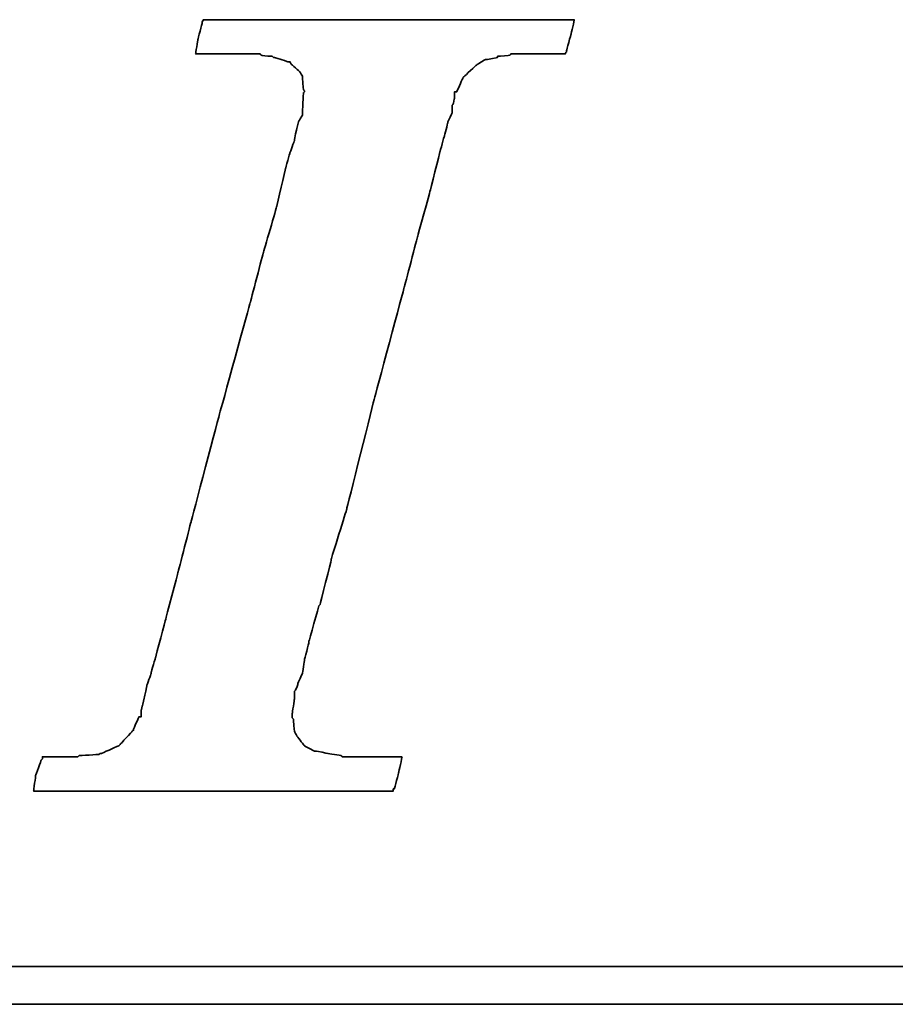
# Model space of a CAD drawing. Header units: inches. Extents: x 30 to 881, y 41 to 673.
# Tile 39 of 55: x 212 to 214.69, y 111.99 to 115.01. Entities that reach past the tile are written whole.
import ezdxf

# ---------------------------------------------------------------- set-up
doc = ezdxf.new("R2010")
doc.units = ezdxf.units.IN
doc.header["$LTSCALE"] = 0.1
doc.layers.add('DIM', color=4, linetype='Continuous')
doc.layers.add('layer 1', color=7, linetype='Continuous')

# ---------------------------------------------------------------- blocks, each defined once
blk = doc.blocks.new('TBI MOTION logo(完整正式版)')
at = {"layer": 'layer 1', "color": 22, "lineweight": 35}
for points, knots in [([(-40.59125, -7.94375), (-40.59125, -7.94375), (-40.97375, -7.94375), (-40.97375, -7.94375), (-40.97375, -7.94375), (-40.97375, -7.94375), (-41.38125, -7.94375), (-41.38125, -7.94375), (-41.38125, -7.94375), (-41.38125, -7.94375), (-41.54875, -7.94375), (-41.54875, -7.94375), (-41.54875, -7.94375), (-41.54875, -7.94375), (-41.59875, -7.94375), (-41.59875, -7.94375), (-41.59875, -7.94375), (-41.59875, -7.94375), (-41.88375, -7.94375), (-41.88375, -7.94375), (-41.88375, -7.94375), (-41.88375, -7.94375), (-41.90875, -7.91875), (-41.90875, -7.91875), (-41.90875, -7.91875), (-41.90875, -7.91875), (-42.19875, -7.87125), (-42.19875, -7.87125), (-42.19875, -7.87125), (-42.19875, -7.87125), (-42.43875, -7.82375), (-42.43875, -7.82375), (-42.43875, -7.82375), (-42.43875, -7.82375), (-42.45875, -7.82375), (-42.45875, -7.82375), (-42.45875, -7.82375), (-42.45875, -7.82375), (-42.48625, -7.82375), (-42.48625, -7.82375), (-42.48625, -7.82375), (-42.48625, -7.82375), (-42.67625, -7.72375), (-42.67625, -7.72375), (-42.67625, -7.72375), (-42.67625, -7.72375), (-42.70125, -7.70375), (-42.70125, -7.70375), (-42.70125, -7.70375), (-42.70125, -7.70375), (-42.72375, -7.67875), (-42.72375, -7.67875), (-42.72375, -7.67875), (-42.72375, -7.67875), (-42.86875, -7.48875), (-42.86875, -7.48875), (-42.86875, -7.48875), (-42.86875, -7.48875), (-42.89375, -7.43875), (-42.89375, -7.43875), (-42.89375, -7.43875), (-42.89375, -7.43875), (-42.91875, -7.38875), (-42.91875, -7.38875), (-42.91875, -7.38875), (-42.91875, -7.38875), (-42.93875, -7.12875), (-42.93875, -7.12875), (-42.93875, -7.12875), (-42.93875, -7.12875), (-42.96375, -7.10375), (-42.96375, -7.10375), (-42.96375, -7.10375), (-42.96375, -7.10375), (-42.96375, -7.05375), (-42.96375, -7.05375), (-42.96375, -7.05375), (-42.96375, -7.05375), (-42.96375, -7.00875), (-42.96375, -7.00875), (-42.96375, -7.00875), (-42.96375, -7.00875), (-42.91875, -6.69625), (-42.91875, -6.69625), (-42.91875, -6.69625), (-42.91875, -6.69625), (-42.91875, -6.62375), (-42.91875, -6.62375), (-42.91875, -6.62375), (-42.91875, -6.62375), (-42.91875, -6.59625), (-42.91875, -6.59625), (-42.91875, -6.59625), (-42.91875, -6.59625), (-42.91875, -6.57375), (-42.91875, -6.57375), (-42.91875, -6.57375), (-42.91875, -6.57375), (-42.91875, -6.52875), (-42.91875, -6.52875), (-42.91875, -6.52875), (-42.91875, -6.52875), (-42.89375, -6.50375), (-42.89375, -6.50375), (-42.89375, -6.50375), (-42.89375, -6.50375), (-42.84375, -6.38375), (-42.84375, -6.38375), (-42.84375, -6.38375), (-42.84375, -6.38375), (-42.84375, -6.35875), (-42.84375, -6.35875), (-42.84375, -6.35875), (-42.84375, -6.35875), (-42.74625, -6.14375), (-42.74625, -6.14375), (-42.74625, -6.14375), (-42.74625, -6.14375), (-42.70125, -5.85375), (-42.70125, -5.85375), (-42.70125, -5.85375), (-42.70125, -5.85375), (-42.60375, -5.47125), (-42.60375, -5.47125), (-42.60375, -5.47125), (-42.60375, -5.47125), (-42.60375, -5.44875), (-42.60375, -5.44875), (-42.60375, -5.44875), (-42.60375, -5.44875), (-42.38875, -4.67875), (-42.38875, -4.67875), (-42.38875, -4.67875), (-42.38875, -4.67875), (-42.36375, -4.65375), (-42.36375, -4.65375), (-42.36375, -4.65375), (-42.36375, -4.65375), (-42.12375, -3.69625), (-42.12375, -3.69625), (-42.12375, -3.69625), (-42.12375, -3.69625), (-42.12375, -3.67374), (-42.12375, -3.67374), (-42.12375, -3.67374), (-42.12375, -3.67374), (-41.78875, -2.59374), (-41.78875, -2.59374), (-41.78875, -2.59374), (-41.78875, -2.59374), (-41.18875, -0.19375), (-41.18875, -0.19375), (-41.18875, -0.19375), (-41.18875, -0.19375), (-40.54375, 2.20624), (-40.54375, 2.20624), (-40.54375, 2.20624), (-40.54375, 2.20624), (-40.25375, 3.30875), (-40.25375, 3.30875), (-40.25375, 3.30875), (-40.25375, 3.30875), (-39.98875, 4.27125), (-39.98875, 4.27125), (-39.98875, 4.27125), (-39.98875, 4.27125), (-39.77375, 5.13125), (-39.77375, 5.13125), (-39.77375, 5.13125), (-39.77375, 5.13125), (-39.67875, 5.47125), (-39.67875, 5.47125), (-39.67875, 5.47125), (-39.67875, 5.47125), (-39.60375, 5.75625), (-39.60375, 5.75625), (-39.60375, 5.75625), (-39.60375, 5.75625), (-39.60375, 5.78125), (-39.60375, 5.78125), (-39.60375, 5.78125), (-39.60375, 5.78125), (-39.50875, 5.97125), (-39.50875, 5.97125), (-39.50875, 5.97125), (-39.50875, 5.97125), (-39.50875, 6.13875), (-39.50875, 6.13875), (-39.50875, 6.13875), (-39.50875, 6.13875), (-39.48625, 6.16625), (-39.48625, 6.16625), (-39.48625, 6.16625), (-39.48625, 6.16625), (-39.46125, 6.28625), (-39.46125, 6.28625), (-39.46125, 6.28625), (-39.46125, 6.28625), (-39.46125, 6.42625), (-39.46125, 6.42625), (-39.46125, 6.42625), (-39.46125, 6.42625), (-39.41375, 6.42625), (-39.41375, 6.42625), (-39.41375, 6.42625), (-39.41375, 6.42625), (-39.29375, 6.69125), (-39.29375, 6.69125), (-39.29375, 6.69125), (-39.29375, 6.69125), (-39.26875, 6.74125), (-39.26875, 6.74125), (-39.26875, 6.74125), (-39.26875, 6.74125), (-39.24375, 6.76625), (-39.24375, 6.76625), (-39.24375, 6.76625), (-39.24375, 6.76625), (-38.98375, 7.00624), (-38.98375, 7.00624), (-38.98375, 7.00624), (-38.98375, 7.00624), (-38.95625, 7.02624), (-38.95625, 7.02624), (-38.95625, 7.02624), (-38.95625, 7.02624), (-38.78875, 7.12624), (-38.78875, 7.12624), (-38.78875, 7.12624), (-38.78875, 7.12624), (-38.76375, 7.12624), (-38.76375, 7.12624), (-38.76375, 7.12624), (-38.76375, 7.12624), (-38.74375, 7.12624), (-38.74375, 7.12624), (-38.74375, 7.12624), (-38.74375, 7.12624), (-38.52875, 7.17125), (-38.52875, 7.17125), (-38.52875, 7.17125), (-38.52875, 7.17125), (-38.52875, 7.19624), (-38.52875, 7.19624), (-38.52875, 7.19624), (-38.52875, 7.19624), (-38.50375, 7.19624), (-38.50375, 7.19624), (-38.50375, 7.19624), (-38.50375, 7.19624), (-38.26125, 7.21875), (-38.26125, 7.21875), (-38.26125, 7.21875), (-38.26125, 7.21875), (-38.23875, 7.24624), (-38.23875, 7.24624), (-38.23875, 7.24624), (-38.23875, 7.24624), (-38.21625, 7.24624), (-38.21625, 7.24624), (-38.21625, 7.24624), (-38.21625, 7.24624), (-38.18875, 7.24624), (-38.18875, 7.24624), (-38.18875, 7.24624), (-38.18875, 7.24624), (-37.90375, 7.24624), (-37.90375, 7.24624), (-37.90375, 7.24624), (-37.90375, 7.24624), (-37.85375, 7.24624), (-37.85375, 7.24624), (-37.85375, 7.24624), (-37.85375, 7.24624), (-37.75875, 7.24624), (-37.75875, 7.24624), (-37.75875, 7.24624), (-37.75875, 7.24624), (-37.42375, 7.24624), (-37.42375, 7.24624), (-37.42375, 7.24624), (-37.42375, 7.24624), (-37.08875, 7.24624), (-37.08875, 7.24624), (-37.08875, 7.24624), (-37.08875, 7.24624), (-37.06375, 7.24624), (-37.06375, 7.24624), (-37.06375, 7.24624), (-37.06375, 7.24624), (-37.06375, 7.26624), (-37.06375, 7.26624), (-37.06375, 7.26624), (-37.06375, 7.26624), (-37.03875, 7.29125), (-37.03875, 7.29125), (-37.03875, 7.29125), (-37.03875, 7.29125), (-37.03875, 7.31625), (-37.03875, 7.31625), (-37.03875, 7.31625), (-37.03875, 7.31625), (-36.94125, 7.67625), (-36.94125, 7.67625), (-36.94125, 7.67625), (-36.94125, 7.67625), (-36.86875, 7.98625), (-36.86875, 7.98625), (-36.86875, 7.98625), (-36.86875, 7.98625), (-36.98875, 7.98625), (-36.98875, 7.98625), (-36.98875, 7.98625), (-36.98875, 7.98625), (-37.42375, 7.98625), (-37.42375, 7.98625), (-37.42375, 7.98625), (-37.42375, 7.98625), (-37.94875, 7.98625), (-37.94875, 7.98625), (-37.94875, 7.98625), (-37.94875, 7.98625), (-38.57375, 7.98625), (-38.57375, 7.98625), (-38.57375, 7.98625), (-38.57375, 7.98625), (-39.29375, 7.98625), (-39.29375, 7.98625), (-39.29375, 7.98625), (-39.29375, 7.98625), (-40.82875, 7.98625), (-40.82875, 7.98625), (-40.82875, 7.98625), (-40.82875, 7.98625), (-42.36375, 7.98625), (-42.36375, 7.98625), (-42.36375, 7.98625), (-42.36375, 7.98625), (-43.08375, 7.98625), (-43.08375, 7.98625), (-43.08375, 7.98625), (-43.08375, 7.98625), (-43.70875, 7.98625), (-43.70875, 7.98625), (-43.70875, 7.98625), (-43.70875, 7.98625), (-44.23375, 7.98625), (-44.23375, 7.98625), (-44.23375, 7.98625), (-44.23375, 7.98625), (-44.66875, 7.98625), (-44.66875, 7.98625), (-44.66875, 7.98625), (-44.66875, 7.98625), (-44.88375, 7.98625), (-44.88375, 7.98625), (-44.88375, 7.98625), (-44.88375, 7.98625), (-44.90875, 7.94125), (-44.90875, 7.94125), (-44.90875, 7.94125), (-44.90875, 7.94125), (-44.90875, 7.91625), (-44.90875, 7.91625), (-44.90875, 7.91625), (-44.90875, 7.91625), (-45.00375, 7.55625), (-45.00375, 7.55625), (-45.00375, 7.55625), (-45.00375, 7.55625), (-45.05375, 7.24624), (-45.05375, 7.24624), (-45.05375, 7.24624), (-45.05375, 7.24624), (-44.61875, 7.24624), (-44.61875, 7.24624), (-44.61875, 7.24624), (-44.61875, 7.24624), (-44.11375, 7.24624), (-44.11375, 7.24624), (-44.11375, 7.24624), (-44.11375, 7.24624), (-43.99375, 7.24624), (-43.99375, 7.24624), (-43.99375, 7.24624), (-43.99375, 7.24624), (-43.94625, 7.24624), (-43.94625, 7.24624), (-43.94625, 7.24624), (-43.94625, 7.24624), (-43.92374, 7.24624), (-43.92374, 7.24624), (-43.92374, 7.24624), (-43.92374, 7.24624), (-43.65875, 7.24624), (-43.65875, 7.24624), (-43.65875, 7.24624), (-43.65875, 7.24624), (-43.63875, 7.21875), (-43.63875, 7.21875), (-43.63875, 7.21875), (-43.63875, 7.21875), (-43.46875, 7.19624), (-43.46875, 7.19624), (-43.46875, 7.19624), (-43.46875, 7.19624), (-43.39875, 7.19624), (-43.39875, 7.19624), (-43.39875, 7.19624), (-43.39875, 7.19624), (-43.37125, 7.17125), (-43.37125, 7.17125), (-43.37125, 7.17125), (-43.37125, 7.17125), (-43.34875, 7.17125), (-43.34875, 7.17125), (-43.34875, 7.17125), (-43.34875, 7.17125), (-43.20375, 7.12624), (-43.20375, 7.12624), (-43.20375, 7.12624), (-43.20375, 7.12624), (-43.05875, 7.07624), (-43.05875, 7.07624), (-43.05875, 7.07624), (-43.05875, 7.07624), (-43.01375, 7.07624), (-43.01375, 7.07624), (-43.01375, 7.07624), (-43.01375, 7.07624), (-42.98875, 7.02624), (-42.98875, 7.02624), (-42.98875, 7.02624), (-42.98875, 7.02624), (-42.79875, 6.86125), (-42.79875, 6.86125), (-42.79875, 6.86125), (-42.79875, 6.86125), (-42.77375, 6.81125), (-42.77375, 6.81125), (-42.77375, 6.81125), (-42.77375, 6.81125), (-42.74625, 6.76625), (-42.74625, 6.76625), (-42.74625, 6.76625), (-42.74625, 6.76625), (-42.72375, 6.47625), (-42.72375, 6.47625), (-42.72375, 6.47625), (-42.72375, 6.47625), (-42.70125, 6.45124), (-42.70125, 6.45124), (-42.70125, 6.45124), (-42.70125, 6.45124), (-42.70125, 6.42625), (-42.70125, 6.42625), (-42.70125, 6.42625), (-42.70125, 6.42625), (-42.72375, 6.40625), (-42.72375, 6.40625), (-42.72375, 6.40625), (-42.72375, 6.40625), (-42.74625, 5.97125), (-42.74625, 5.97125), (-42.74625, 5.97125), (-42.74625, 5.97125), (-42.74625, 5.94625), (-42.74625, 5.94625), (-42.74625, 5.94625), (-42.74625, 5.94625), (-42.74625, 5.92625), (-42.74625, 5.92625), (-42.74625, 5.92625), (-42.74625, 5.92625), (-42.77375, 5.87625), (-42.77375, 5.87625), (-42.77375, 5.87625), (-42.77375, 5.87625), (-42.81875, 5.80625), (-42.81875, 5.80625), (-42.81875, 5.80625), (-42.81875, 5.80625), (-42.86875, 5.63625), (-42.86875, 5.63625), (-42.86875, 5.63625), (-42.86875, 5.63625), (-42.91875, 5.39625), (-42.91875, 5.39625), (-42.91875, 5.39625), (-42.91875, 5.39625), (-42.91875, 5.37124), (-42.91875, 5.37124), (-42.91875, 5.37124), (-42.91875, 5.37124), (-43.01375, 5.10874), (-43.01375, 5.10874), (-43.01375, 5.10874), (-43.01375, 5.10874), (-43.10875, 4.77124), (-43.10875, 4.77124), (-43.10875, 4.77124), (-43.10875, 4.77124), (-43.29875, 3.95625), (-43.29875, 3.95625), (-43.29875, 3.95625), (-43.29875, 3.95625), (-43.58875, 2.95125), (-43.58875, 2.95125), (-43.58875, 2.95125), (-43.58875, 2.95125), (-43.87375, 1.87125), (-43.87375, 1.87125), (-43.87375, 1.87125), (-43.87375, 1.87125), (-44.52625, -0.50374), (-44.52625, -0.50374), (-44.52625, -0.50374), (-44.52625, -0.50374), (-45.14875, -2.85375), (-45.14875, -2.85375), (-45.14875, -2.85375), (-45.14875, -2.85375), (-45.43375, -3.95875), (-45.43375, -3.95875), (-45.43375, -3.95875), (-45.43375, -3.95875), (-45.69875, -4.96875), (-45.69875, -4.96875), (-45.69875, -4.96875), (-45.69875, -4.96875), (-45.91375, -5.78375), (-45.91375, -5.78375), (-45.91375, -5.78375), (-45.91375, -5.78375), (-46.01375, -6.11875), (-46.01375, -6.11875), (-46.01375, -6.11875), (-46.01375, -6.11875), (-46.01375, -6.14375), (-46.01375, -6.14375), (-46.01375, -6.14375), (-46.01375, -6.14375), (-46.10875, -6.40875), (-46.10875, -6.40875), (-46.10875, -6.40875), (-46.10875, -6.40875), (-46.15375, -6.64875), (-46.15375, -6.64875), (-46.15375, -6.64875), (-46.15375, -6.64875), (-46.20375, -6.83875), (-46.20375, -6.83875), (-46.20375, -6.83875), (-46.20375, -6.83875), (-46.22875, -6.93375), (-46.22875, -6.93375), (-46.22875, -6.93375), (-46.22875, -6.93375), (-46.22875, -7.07875), (-46.22875, -7.07875), (-46.22875, -7.07875), (-46.22875, -7.07875), (-46.27375, -7.07875), (-46.27375, -7.07875), (-46.27375, -7.07875), (-46.27375, -7.07875), (-46.39375, -7.34375), (-46.39375, -7.34375), (-46.39375, -7.34375), (-46.39375, -7.34375), (-46.39375, -7.36875), (-46.39375, -7.36875), (-46.39375, -7.36875), (-46.39375, -7.36875), (-46.42125, -7.38875), (-46.42125, -7.38875), (-46.42125, -7.38875), (-46.42125, -7.38875), (-46.68375, -7.67875), (-46.68375, -7.67875), (-46.68375, -7.67875), (-46.68375, -7.67875), (-46.70875, -7.70375), (-46.70875, -7.70375), (-46.70875, -7.70375), (-46.70875, -7.70375), (-46.75375, -7.72375), (-46.75375, -7.72375), (-46.75375, -7.72375), (-46.75375, -7.72375), (-47.08875, -7.87125), (-47.08875, -7.87125), (-47.08875, -7.87125), (-47.08875, -7.87125), (-47.11625, -7.87125), (-47.11625, -7.87125), (-47.11625, -7.87125), (-47.11625, -7.87125), (-47.13875, -7.89375), (-47.13875, -7.89375), (-47.13875, -7.89375), (-47.13875, -7.89375), (-47.56875, -7.91875), (-47.56875, -7.91875), (-47.56875, -7.91875), (-47.56875, -7.91875), (-47.59625, -7.94375), (-47.59625, -7.94375), (-47.59625, -7.94375), (-47.59625, -7.94375), (-47.64375, -7.94375), (-47.64375, -7.94375), (-47.64375, -7.94375), (-47.64375, -7.94375), (-47.73625, -7.94375), (-47.73625, -7.94375), (-47.73625, -7.94375), (-47.73625, -7.94375), (-48.07375, -7.94375), (-48.07375, -7.94375), (-48.07375, -7.94375), (-48.07375, -7.94375), (-48.36125, -7.94375), (-48.36125, -7.94375), (-48.36125, -7.94375), (-48.36125, -7.94375), (-48.36125, -7.96625), (-48.36125, -7.96625), (-48.36125, -7.96625), (-48.36125, -7.96625), (-48.36125, -7.99125), (-48.36125, -7.99125), (-48.36125, -7.99125), (-48.36125, -7.99125), (-48.38875, -8.01375), (-48.38875, -8.01375), (-48.38875, -8.01375), (-48.38875, -8.01375), (-48.50875, -8.34875), (-48.50875, -8.34875), (-48.50875, -8.34875), (-48.50875, -8.34875), (-48.55375, -8.68625), (-48.55375, -8.68625), (-48.55375, -8.68625), (-48.55375, -8.68625), (-48.45875, -8.68625), (-48.45875, -8.68625), (-48.45875, -8.68625), (-48.45875, -8.68625), (-48.07375, -8.68625), (-48.07375, -8.68625), (-48.07375, -8.68625), (-48.07375, -8.68625), (-47.52375, -8.68625), (-47.52375, -8.68625), (-47.52375, -8.68625), (-47.52375, -8.68625), (-46.92375, -8.68625), (-46.92375, -8.68625), (-46.92375, -8.68625), (-46.92375, -8.68625), (-46.25375, -8.68625), (-46.25375, -8.68625), (-46.25375, -8.68625), (-46.25375, -8.68625), (-46.20375, -8.68625), (-46.20375, -8.68625), (-46.20375, -8.68625), (-46.20375, -8.68625), (-44.71375, -8.68625), (-44.71375, -8.68625), (-44.71375, -8.68625), (-44.71375, -8.68625), (-43.22875, -8.68625), (-43.22875, -8.68625), (-43.22875, -8.68625), (-43.22875, -8.68625), (-42.55875, -8.68625), (-42.55875, -8.68625), (-42.55875, -8.68625), (-42.55875, -8.68625), (-42.50875, -8.68625), (-42.50875, -8.68625), (-42.50875, -8.68625), (-42.50875, -8.68625), (-41.93375, -8.68625), (-41.93375, -8.68625), (-41.93375, -8.68625), (-41.93375, -8.68625), (-41.38125, -8.68625), (-41.38125, -8.68625), (-41.38125, -8.68625), (-41.38125, -8.68625), (-40.97375, -8.68625), (-40.97375, -8.68625), (-40.97375, -8.68625), (-40.97375, -8.68625), (-40.78125, -8.68625), (-40.78125, -8.68625), (-40.78125, -8.68625), (-40.78125, -8.68625), (-40.78125, -8.63875), (-40.78125, -8.63875), (-40.78125, -8.63875), (-40.78125, -8.63875), (-40.75875, -8.63875), (-40.75875, -8.63875), (-40.75875, -8.63875), (-40.75875, -8.63875), (-40.66375, -8.27875), (-40.66375, -8.27875), (-40.66375, -8.27875), (-40.66375, -8.27875), (-40.59125, -7.94375), (-40.59125, -7.94375)], [0, 0, 0, 0, 0.00558659, 0.00558659, 0.00558659, 0.0055866, 0.01117318, 0.01117318, 0.01117318, 0.01117319, 0.01675978, 0.01675978, 0.01675978, 0.01675979, 0.02234637, 0.02234637, 0.02234637, 0.02234638, 0.02793296, 0.02793296, 0.02793296, 0.02793297, 0.03351955, 0.03351955, 0.03351955, 0.03351956, 0.03910615, 0.03910615, 0.03910615, 0.03910616, 0.04469274, 0.04469274, 0.04469274, 0.04469275, 0.05027933, 0.05027933, 0.05027933, 0.05027934, 0.05586592, 0.05586592, 0.05586592, 0.05586593, 0.06145251, 0.06145251, 0.06145251, 0.06145252, 0.06703911, 0.06703911, 0.06703911, 0.06703912, 0.0726257, 0.0726257, 0.0726257, 0.07262571, 0.07821229, 0.07821229, 0.07821229, 0.0782123, 0.08379888, 0.08379888, 0.08379888, 0.08379889, 0.08938547, 0.08938547, 0.08938547, 0.08938548, 0.09497207, 0.09497207, 0.09497207, 0.09497208, 0.10055866, 0.10055866, 0.10055866, 0.10055867, 0.10614525, 0.10614525, 0.10614525, 0.10614526, 0.11173184, 0.11173184, 0.11173184, 0.11173185, 0.11731844, 0.11731844, 0.11731844, 0.11731845, 0.12290503, 0.12290503, 0.12290503, 0.12290504, 0.12849162, 0.12849162, 0.12849162, 0.12849163, 0.13407821, 0.13407821, 0.13407821, 0.13407822, 0.1396648, 0.1396648, 0.1396648, 0.13966481, 0.1452514, 0.1452514, 0.1452514, 0.14525141, 0.15083799, 0.15083799, 0.15083799, 0.150838, 0.15642458, 0.15642458, 0.15642458, 0.15642459, 0.16201117, 0.16201117, 0.16201117, 0.16201118, 0.16759777, 0.16759777, 0.16759777, 0.16759778, 0.17318436, 0.17318436, 0.17318436, 0.17318437, 0.17877095, 0.17877095, 0.17877095, 0.17877096, 0.18435754, 0.18435754, 0.18435754, 0.18435755, 0.18994413, 0.18994413, 0.18994413, 0.18994414, 0.19553073, 0.19553073, 0.19553073, 0.19553074, 0.20111732, 0.20111732, 0.20111732, 0.20111733, 0.20670391, 0.20670391, 0.20670391, 0.20670392, 0.2122905, 0.2122905, 0.2122905, 0.21229051, 0.21787709, 0.21787709, 0.21787709, 0.2178771, 0.22346369, 0.22346369, 0.22346369, 0.2234637, 0.22905028, 0.22905028, 0.22905028, 0.22905029, 0.23463687, 0.23463687, 0.23463687, 0.23463688, 0.24022346, 0.24022346, 0.24022346, 0.24022347, 0.24581006, 0.24581006, 0.24581006, 0.24581007, 0.25139665, 0.25139665, 0.25139665, 0.25139666, 0.25698324, 0.25698324, 0.25698324, 0.25698325, 0.26256983, 0.26256983, 0.26256983, 0.26256984, 0.26815642, 0.26815642, 0.26815642, 0.26815643, 0.27374302, 0.27374302, 0.27374302, 0.27374303, 0.27932961, 0.27932961, 0.27932961, 0.27932962, 0.2849162, 0.2849162, 0.2849162, 0.28491621, 0.29050279, 0.29050279, 0.29050279, 0.2905028, 0.29608939, 0.29608939, 0.29608939, 0.2960894, 0.30167598, 0.30167598, 0.30167598, 0.30167599, 0.30726257, 0.30726257, 0.30726257, 0.30726258, 0.31284916, 0.31284916, 0.31284916, 0.31284917, 0.31843575, 0.31843575, 0.31843575, 0.31843576, 0.32402235, 0.32402235, 0.32402235, 0.32402236, 0.32960894, 0.32960894, 0.32960894, 0.32960895, 0.33519553, 0.33519553, 0.33519553, 0.33519554, 0.34078212, 0.34078212, 0.34078212, 0.34078213, 0.34636872, 0.34636872, 0.34636872, 0.34636873, 0.35195531, 0.35195531, 0.35195531, 0.35195532, 0.3575419, 0.3575419, 0.3575419, 0.35754191, 0.36312849, 0.36312849, 0.36312849, 0.3631285, 0.36871508, 0.36871508, 0.36871508, 0.36871509, 0.37430168, 0.37430168, 0.37430168, 0.37430169, 0.37988827, 0.37988827, 0.37988827, 0.37988828, 0.38547486, 0.38547486, 0.38547486, 0.38547487, 0.39106145, 0.39106145, 0.39106145, 0.39106146, 0.39664804, 0.39664804, 0.39664804, 0.39664805, 0.40223464, 0.40223464, 0.40223464, 0.40223465, 0.40782123, 0.40782123, 0.40782123, 0.40782124, 0.41340782, 0.41340782, 0.41340782, 0.41340783, 0.41899441, 0.41899441, 0.41899441, 0.41899442, 0.42458101, 0.42458101, 0.42458101, 0.42458102, 0.4301676, 0.4301676, 0.4301676, 0.43016761, 0.43575419, 0.43575419, 0.43575419, 0.4357542, 0.44134078, 0.44134078, 0.44134078, 0.44134079, 0.44692737, 0.44692737, 0.44692737, 0.44692738, 0.45251397, 0.45251397, 0.45251397, 0.45251398, 0.45810056, 0.45810056, 0.45810056, 0.45810057, 0.46368715, 0.46368715, 0.46368715, 0.46368716, 0.46927374, 0.46927374, 0.46927374, 0.46927375, 0.47486034, 0.47486034, 0.47486034, 0.47486035, 0.48044693, 0.48044693, 0.48044693, 0.48044694, 0.48603352, 0.48603352, 0.48603352, 0.48603353, 0.49162011, 0.49162011, 0.49162011, 0.49162012, 0.4972067, 0.4972067, 0.4972067, 0.49720671, 0.5027933, 0.5027933, 0.5027933, 0.50279331, 0.50837989, 0.50837989, 0.50837989, 0.5083799, 0.51396648, 0.51396648, 0.51396648, 0.51396649, 0.51955307, 0.51955307, 0.51955307, 0.51955308, 0.52513966, 0.52513966, 0.52513966, 0.52513967, 0.53072626, 0.53072626, 0.53072626, 0.53072627, 0.53631285, 0.53631285, 0.53631285, 0.53631286, 0.54189944, 0.54189944, 0.54189944, 0.54189945, 0.54748603, 0.54748603, 0.54748603, 0.54748604, 0.55307263, 0.55307263, 0.55307263, 0.55307264, 0.55865922, 0.55865922, 0.55865922, 0.55865923, 0.56424581, 0.56424581, 0.56424581, 0.56424582, 0.5698324, 0.5698324, 0.5698324, 0.56983241, 0.57541899, 0.57541899, 0.57541899, 0.575419, 0.58100559, 0.58100559, 0.58100559, 0.5810056, 0.58659218, 0.58659218, 0.58659218, 0.58659219, 0.59217877, 0.59217877, 0.59217877, 0.59217878, 0.59776536, 0.59776536, 0.59776536, 0.59776537, 0.60335196, 0.60335196, 0.60335196, 0.60335197, 0.60893855, 0.60893855, 0.60893855, 0.60893856, 0.61452514, 0.61452514, 0.61452514, 0.61452515, 0.62011173, 0.62011173, 0.62011173, 0.62011174, 0.62569832, 0.62569832, 0.62569832, 0.62569833, 0.63128492, 0.63128492, 0.63128492, 0.63128493, 0.63687151, 0.63687151, 0.63687151, 0.63687152, 0.6424581, 0.6424581, 0.6424581, 0.64245811, 0.64804469, 0.64804469, 0.64804469, 0.6480447, 0.65363128, 0.65363128, 0.65363128, 0.65363129, 0.65921788, 0.65921788, 0.65921788, 0.65921789, 0.66480447, 0.66480447, 0.66480447, 0.66480448, 0.67039106, 0.67039106, 0.67039106, 0.67039107, 0.67597765, 0.67597765, 0.67597765, 0.67597766, 0.68156425, 0.68156425, 0.68156425, 0.68156426, 0.68715084, 0.68715084, 0.68715084, 0.68715085, 0.69273743, 0.69273743, 0.69273743, 0.69273744, 0.69832402, 0.69832402, 0.69832402, 0.69832403, 0.70391061, 0.70391061, 0.70391061, 0.70391062, 0.70949721, 0.70949721, 0.70949721, 0.70949722, 0.7150838, 0.7150838, 0.7150838, 0.71508381, 0.72067039, 0.72067039, 0.72067039, 0.7206704, 0.72625698, 0.72625698, 0.72625698, 0.72625699, 0.73184358, 0.73184358, 0.73184358, 0.73184359, 0.73743017, 0.73743017, 0.73743017, 0.73743018, 0.74301676, 0.74301676, 0.74301676, 0.74301677, 0.74860335, 0.74860335, 0.74860335, 0.74860336, 0.75418994, 0.75418994, 0.75418994, 0.75418995, 0.75977654, 0.75977654, 0.75977654, 0.75977655, 0.76536313, 0.76536313, 0.76536313, 0.76536314, 0.77094972, 0.77094972, 0.77094972, 0.77094973, 0.77653631, 0.77653631, 0.77653631, 0.77653632, 0.78212291, 0.78212291, 0.78212291, 0.78212292, 0.7877095, 0.7877095, 0.7877095, 0.78770951, 0.79329609, 0.79329609, 0.79329609, 0.7932961, 0.79888268, 0.79888268, 0.79888268, 0.79888269, 0.80446927, 0.80446927, 0.80446927, 0.80446928, 0.81005587, 0.81005587, 0.81005587, 0.81005588, 0.81564246, 0.81564246, 0.81564246, 0.81564247, 0.82122905, 0.82122905, 0.82122905, 0.82122906, 0.82681564, 0.82681564, 0.82681564, 0.82681565, 0.83240223, 0.83240223, 0.83240223, 0.83240224, 0.83798883, 0.83798883, 0.83798883, 0.83798884, 0.84357542, 0.84357542, 0.84357542, 0.84357543, 0.84916201, 0.84916201, 0.84916201, 0.84916202, 0.8547486, 0.8547486, 0.8547486, 0.85474861, 0.8603352, 0.8603352, 0.8603352, 0.86033521, 0.86592179, 0.86592179, 0.86592179, 0.8659218, 0.87150838, 0.87150838, 0.87150838, 0.87150839, 0.87709497, 0.87709497, 0.87709497, 0.87709498, 0.88268156, 0.88268156, 0.88268156, 0.88268157, 0.88826816, 0.88826816, 0.88826816, 0.88826817, 0.89385475, 0.89385475, 0.89385475, 0.89385476, 0.89944134, 0.89944134, 0.89944134, 0.89944135, 0.90502793, 0.90502793, 0.90502793, 0.90502794, 0.91061453, 0.91061453, 0.91061453, 0.91061454, 0.91620112, 0.91620112, 0.91620112, 0.91620113, 0.92178771, 0.92178771, 0.92178771, 0.92178772, 0.9273743, 0.9273743, 0.9273743, 0.92737431, 0.93296089, 0.93296089, 0.93296089, 0.9329609, 0.93854749, 0.93854749, 0.93854749, 0.9385475, 0.94413408, 0.94413408, 0.94413408, 0.94413409, 0.94972067, 0.94972067, 0.94972067, 0.94972068, 0.95530726, 0.95530726, 0.95530726, 0.95530727, 0.96089385, 0.96089385, 0.96089385, 0.96089386, 0.96648045, 0.96648045, 0.96648045, 0.96648046, 0.97206704, 0.97206704, 0.97206704, 0.97206705, 0.97765363, 0.97765363, 0.97765363, 0.97765364, 0.98324022, 0.98324022, 0.98324022, 0.98324023, 0.98882682, 0.98882682, 0.98882682, 0.98882683, 0.99441341, 0.99441341, 0.99441341, 0.99441342, 1, 1, 1, 1]), ([(75.90875, -9.47875), (75.90875, -9.47875), (75.90875, -12.28625), (75.90875, -12.28625), (75.90875, -12.28625), (75.90875, -12.28625), (75.90875, -12.47875), (75.90875, -12.47875), (75.90875, -12.47875), (75.90875, -12.47875), (75.71625, -12.47875), (75.71625, -12.47875), (75.71625, -12.47875), (75.71625, -12.47875), (-88.32875, -12.47875), (-88.32875, -12.47875), (-88.32875, -12.47875), (-88.32875, -12.47875), (-88.32875, -13.29375), (-88.32875, -13.29375), (-88.32875, -13.29375), (-88.32875, -13.29375), (82.89125, -13.29375), (82.89125, -13.29375), (82.89125, -13.29375), (82.89125, -13.29375), (75.90875, -9.47875), (75.90875, -9.47875)], [0, 0, 0, 0, 0.14285714, 0.14285714, 0.14285714, 0.14285715, 0.28571429, 0.28571429, 0.28571429, 0.2857143, 0.42857143, 0.42857143, 0.42857143, 0.42857144, 0.57142857, 0.57142857, 0.57142857, 0.57142858, 0.71428571, 0.71428571, 0.71428571, 0.71428572, 0.85714286, 0.85714286, 0.85714286, 0.85714287, 1, 1, 1, 1])]:
    blk.add_open_spline(points, degree=3, knots=knots, dxfattribs=at)

msp = doc.modelspace()

# ---------------------------------------------------------------- block references
at = {"layer": 'DIM', "xscale": 0.141750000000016, "yscale": 0.141750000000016, "zscale": 0.141750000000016}
msp.add_blockref('TBI MOTION logo(完整正式版)', (218.9297, 113.8773), dxfattribs=at)

doc.saveas('drawing.dxf')
